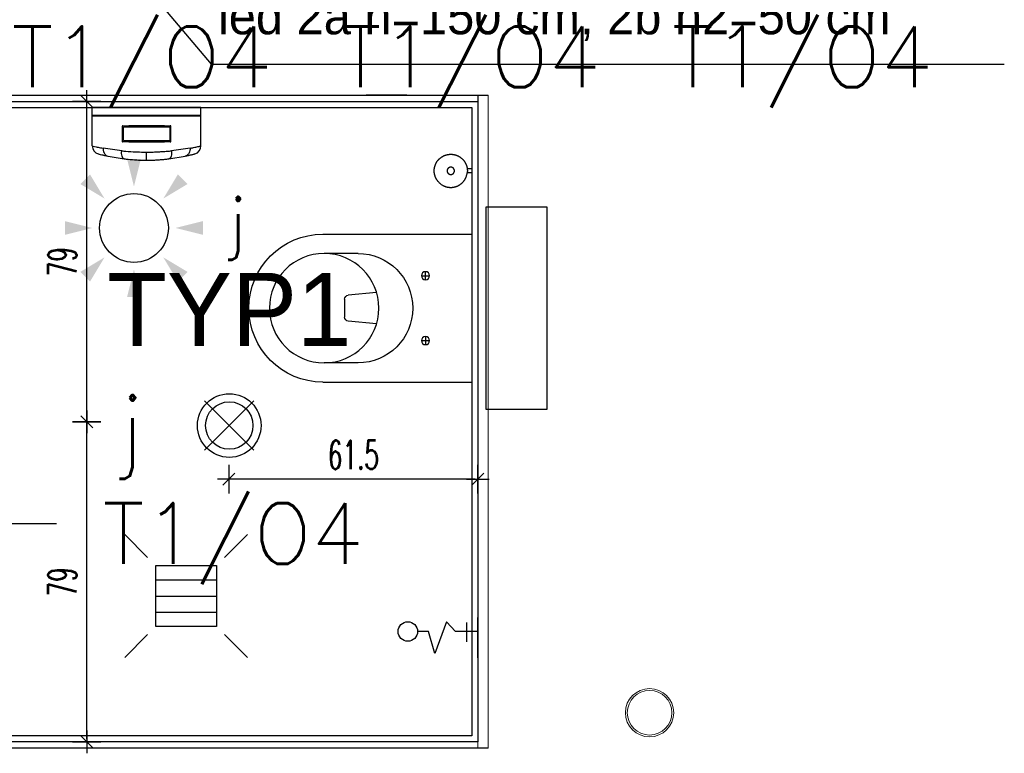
# Model space of a CAD drawing. Header units: centimetres. Extents: x -15121 to 30567, y -60641 to 0.
# Tile 120 of 256: x 6395 to 6638, y -25714 to -25533. Entities that reach past the tile are written whole.
import ezdxf
from ezdxf.enums import TextEntityAlignment as Align

# ---------------------------------------------------------------- set-up
doc = ezdxf.new("R2010")
doc.units = ezdxf.units.CM
doc.header["$LTSCALE"] = 60
for name, color, linetype in [('A-----SZ', 8, 'Continuous'), ('AIKA lampy i wyłaczniki2', 150, 'Continuous'), ('AIKA lampy sanitariaty', 3, 'Continuous'), ('AIKA NP', 7, 'Continuous'), ('AIKA sanitariaty', 7, 'Continuous'), ('AIKA TYNK', 5, 'Continuous'), ('AIKA widoki wymiarowanie', 7, 'Continuous'), ('AIKA widokowe', 7, 'Continuous'), ('AIKA ŚCIANA', 8, 'Continuous'), ('E_Oświetlenie - czujki ruchu', 3, 'Continuous'), ('E_Oświetlenie - Numer obwodu', 1, 'Continuous'), ('E_Oświetlenie - Opis', 4, 'Continuous')]:
    doc.layers.add(name, color=color, linetype=linetype)
doc.layers.add('opisy', color=1, linetype='Continuous', lineweight=15)
doc.styles.add('SIMPLEX', font='simplex', dxfattribs={"width": 0.85})
doc.styles.add('TableTextStyle', font='txt')
doc.styles.add('wymiar', font='txt.shx', dxfattribs={"width": 0.6})
doc.dimstyles.new('Dwudziestka', dxfattribs={"dimtxt": 7, "dimasz": 0.7, "dimexe": 5, "dimexo": 0, "dimgap": 2.5, "dimtad": 1, "dimtoh": 1, "dimdec": 3, "dimrnd": 0.5, "dimdsep": 46, "dimtxsty": 'wymiar', "dimblk": 'znacznik', "dimcen": 0, "dimdle": 5, "dimse1": 1, "dimse2": 1, "dimclrd": 256, "dimclre": 256, "dimclrt": 256, "dimadec": 0, "dimazin": 0, "dimtfac": 0.4, "dimtdec": 3, "dimtix": 1, "dimtofl": 0, "dimtmove": 2, "dimatfit": 3, "dimldrblk": 'znacznik', "dimfxl": 1, "dimtolj": 1, "dimarcsym": 0})

# ---------------------------------------------------------------- blocks, each defined once
blk = doc.blocks.new('*X5919')
at = {"color": 0}
for p, q in [((621.16, -2967.99), (636.16, -2967.99)), ((621.16, -2971.99), (636.16, -2971.99)), ((621.16, -2975.99), (636.16, -2975.99))]:
    blk.add_line(p, q, dxfattribs=at)
blk = doc.blocks.new('toaleta top')
at = {"layer": 'AIKA sanitariaty'}
for p, q in [((-18.25, 39.75), (-18.25, 3)), ((-13.5, 31.08), (-13.5, 39.45)), ((13.5, 31.08), (13.5, 39.45)), ((18.25, 39.75), (18.25, 3)), ((-2.22, 34.39), (2.22, 34.39)), ((-3.85, 26.52), (-3.22, 33.48)), ((3.85, 26.52), (3.22, 33.48)), ((-8, 15.44), (-8, 13.44)), ((8, 15.44), (8, 13.44)), ((-7, 14.44), (-9, 14.44)), ((7, 14.44), (9, 14.44)), ((-18.25, 3), (18.25, 3)), ((25, -0.5), (-25, -0.5)), ((-25, -0.5), (-25, -15.5)), ((25, -15.5), (25, -0.5)), ((-25, -15.5), (25, -15.5))]:
    blk.add_line(p, q, dxfattribs=at)
for centre, radius in [((0, 39.45), 13.5), ((-8, 14.44), 1), ((8, 14.44), 1)]:
    blk.add_circle(centre, radius, dxfattribs=at)
for centre, radius, start, end in [((0, 39.75), 18.25, 0, 180), ((-2.22, 33.39), 1, 90, 174.822), ((2.22, 33.39), 1, 5.178, 90), ((0, 31.08), 13.5, 180, 0)]:
    blk.add_arc(centre, radius, start, end, dxfattribs=at)
blk = doc.blocks.new('opis lamp')
at = {"layer": 'E_Oświetlenie - Numer obwodu', "style": 'SIMPLEX'}
blk.add_attdef('OBWÓD', text='', height=15, dxfattribs=at).set_placement((-9.46, -1.18), align=Align.CENTER)
at = {"layer": 'E_Oświetlenie - Opis', "style": 'SIMPLEX'}
blk.add_attdef('OPIS1', (55.72, 42.77), '', height=15, dxfattribs=at)
blk = doc.blocks.new('Czujka ruchu 360')
at = {"layer": 'E_Oświetlenie - czujki ruchu'}
blk.add_circle((0, 0), 11.31, dxfattribs=at)
for points in [[(0, 13.68), (-2.25, 22.68), (2.25, 22.68), (-2.25, 22.68)], [(-9.67, 9.67), (-17.63, 14.45), (-14.45, 17.63), (-17.63, 14.45)], [(9.67, 9.67), (17.63, 14.45), (14.45, 17.63), (17.63, 14.45)], [(-13.68, 0), (-22.68, -2.25), (-22.68, 2.25), (-22.68, -2.25)], [(13.68, 0), (22.68, -2.25), (22.68, 2.25), (22.68, -2.25)], [(-9.67, -9.67), (-14.45, -17.63), (-17.63, -14.45), (-14.45, -17.63)], [(9.67, -9.67), (14.45, -17.63), (17.63, -14.45), (14.45, -17.63)], [(0, -13.68), (-2.25, -22.68), (2.25, -22.68), (-2.25, -22.68)]]:
    blk.add_solid(points, dxfattribs=at)
at = {"layer": 'E_Oświetlenie - Numer obwodu', "style": 'SIMPLEX'}
blk.add_attdef('OBWÓD', text='', height=15, dxfattribs=at).set_placement((0, -42.53), align=Align.CENTER)
at = {"layer": 'E_Oświetlenie - Opis', "style": 'SIMPLEX'}
for tag, p in [('SYMBOL', (-34.22, 26.89)), ('OPIS1', (26.83, -1.12))]:
    blk.add_attdef(tag, p, '', height=15, dxfattribs=at)
blk = doc.blocks.new('sl dozownik papieru rzut')
at = {"layer": 'AIKA sanitariaty'}
for p, q in [((13.4, 0), (-13.4, 0)), ((-13.4, -1.95), (-13.4, 0)), ((13.4, -1.95), (13.4, 0)), ((13.4, -1.95), (-13.4, -1.95)), ((-13.4, -2.05), (13.4, -2.05)), ((-13.4, -9.49), (-13.4, -2.05)), ((-13.35, -2), (13.35, -2)), ((13.4, -9.49), (13.4, -2.05)), ((-6, -4.65), (-6, -8.35)), ((-5.85, -4.5), (-4.39, -4.5)), ((-5.55, -4.8), (5.58, -4.8)), ((4.39, -4.5), (-4.39, -4.5)), ((4.39, -4.5), (5.85, -4.5)), ((6, -8.35), (6, -4.65)), ((-5.7, -8.05), (-5.7, -4.95)), ((5.7, -4.95), (5.7, -8.05)), ((-4.39, -8.5), (-5.85, -8.5)), ((5.55, -8.2), (-5.55, -8.2)), ((-4.39, -8.5), (4.39, -8.5)), ((5.85, -8.5), (4.39, -8.5)), ((-6.13, -10.69), (-10.73, -10.04)), ((-9.5, -12.01), (-5.51, -12.67)), ((0, -13), (0, -11)), ((5.51, -12.67), (9.5, -12.01)), ((10.73, -10.04), (6.13, -10.69))]:
    blk.add_line(p, q, dxfattribs=at)
for centre, radius, start, end in [((-13.35, -1.95), 0.05, 180, 270), ((-13.35, -2.05), 0.05, 90, 180), ((13.35, -1.95), 0.05, 270, 0), ((13.35, -2.05), 0.05, 0, 90), ((-5.85, -4.65), 0.15, 90, 180), ((-5.55, -4.95), 0.15, 90, 180), ((5.55, -4.95), 0.15, 0, 90), ((5.85, -4.65), 0.15, 0, 90), ((-11.4, -9.49), 2, 180, 254.9453), ((-5.85, -8.35), 0.15, 180, 270), ((-5.55, -8.05), 0.15, 180, 270), ((5.55, -8.05), 0.15, 270, 0), ((5.85, -8.35), 0.15, 270, 0), ((11.4, -9.49), 2, 285.0547, 0)]:
    blk.add_arc(centre, radius, start, end, dxfattribs=at)
for points, knots in [([(-13.4, -9.49), (-13.4, -9.49), (-13.32, -9.51), (-12.98, -9.59), (-12.73, -9.64), (-12.12, -9.77), (-11.78, -9.84), (-11.18, -9.96), (-10.96, -10), (-10.73, -10.04)], [719.365815, 719.365815, 719.365815, 719.365815, 741.542046, 741.542046, 763.718271, 763.718271, 782.93566, 782.93566, 792.832229, 792.832229, 792.832229, 792.832229]), ([(10.73, -10.04), (11.04, -9.98), (11.33, -9.93), (12.01, -9.8), (12.37, -9.72), (12.8, -9.63), (12.92, -9.6), (13.13, -9.55), (13.21, -9.54), (13.36, -9.5), (13.4, -9.49), (13.4, -9.49)], [645.89816, 645.89816, 645.89816, 645.89816, 659.198751, 659.198751, 681.041661, 681.041661, 692.345192, 692.345192, 703.648717, 703.648717, 719.365815, 719.365815, 719.365815, 719.365815]), ([(-11.92, -11.42), (-11.92, -11.42), (-11.84, -11.45), (-11.55, -11.52), (-11.32, -11.58), (-10.78, -11.72), (-10.47, -11.79), (-9.94, -11.91), (-9.74, -11.96), (-9.53, -12)], [719.365815, 719.365815, 719.365815, 719.365815, 741.542046, 741.542046, 763.718271, 763.718271, 782.93566, 782.93566, 793.101387, 793.101387, 793.101387, 793.101387]), ([(-10.73, -10.04), (-10.73, -10.04), (-10.73, -10.04), (-10.73, -10.05), (-10.73, -10.05), (-10.73, -10.07), (-10.73, -10.07), (-10.73, -10.09), (-10.73, -10.11), (-10.74, -10.14), (-10.74, -10.17), (-10.74, -10.25), (-10.73, -10.3), (-10.73, -10.45), (-10.71, -10.55), (-10.66, -10.85), (-10.59, -11.03), (-10.4, -11.41), (-10.26, -11.59), (-9.92, -11.86), (-9.73, -11.96), (-9.53, -12)], [-0.008999, -0.008999, -0.008999, -0.008999, 0, 0, 0.195131, 0.195131, 0.390205, 0.390205, 0.780355, 0.780355, 1.560665, 1.560665, 3.121408, 3.121408, 6.243965, 6.243965, 12.498055, 12.498055, 20.307105, 20.307105, 28.11533, 28.11533, 28.11533, 28.11533]), ([(-9.53, -12), (-9.53, -12), (-9.52, -12), (-9.52, -12), (-9.51, -12), (-9.51, -12), (-9.5, -12.01), (-9.5, -12.01), (-9.5, -12.01), (-9.5, -12.01)], [125.169211, 125.169211, 125.169211, 125.169211, 125.262842, 125.262842, 125.558179, 125.558179, 125.889339, 125.889339, 126.290447, 126.290447, 126.290447, 126.290447]), ([(-5.51, -12.67), (-5.63, -12.65), (-5.73, -12.58), (-5.92, -12.35), (-6, -12.19), (-6.11, -11.81), (-6.14, -11.61), (-6.17, -11.16), (-6.16, -10.93), (-6.13, -10.69), (-6.13, -10.69), (-6.13, -10.69)], [0, 0, 0, 0, 7.811334, 7.811334, 15.623566, 15.623566, 22.812435, 22.812435, 29.999926, 29.999926, 30.008028, 30.008028, 30.008028, 30.008028]), ([(-6.13, -10.69), (-5.79, -10.72), (-5.45, -10.76), (-4.32, -10.85), (-3.52, -10.9), (-2.07, -10.97), (-1.42, -10.99), (-0.51, -11), (-0.26, -11), (0, -11)], [665.068332, 665.068332, 665.068332, 665.068332, 674.873359, 674.873359, 696.15174, 696.15174, 712.840829, 712.840829, 719.36757, 719.36757, 719.36757, 719.36757]), ([(0, -11), (0.44, -11), (0.87, -11), (1.74, -10.98), (2.17, -10.96), (3.02, -10.93), (3.45, -10.9), (4.28, -10.85), (4.69, -10.82), (5.45, -10.76), (5.79, -10.72), (6.13, -10.69)], [719.36757, 719.36757, 719.36757, 719.36757, 730.491124, 730.491124, 741.614678, 741.614678, 752.738229, 752.738229, 763.861781, 763.861781, 773.666807, 773.666807, 773.666807, 773.666807]), ([(6.13, -10.69), (6.13, -10.69), (6.13, -10.69), (6.13, -10.7), (6.13, -10.7), (6.14, -10.72), (6.14, -10.73), (6.14, -10.75), (6.14, -10.76), (6.14, -10.81), (6.15, -10.84), (6.15, -10.93), (6.16, -10.98), (6.16, -11.16), (6.16, -11.27), (6.14, -11.61), (6.11, -11.81), (6, -12.19), (5.92, -12.35), (5.73, -12.58), (5.63, -12.65), (5.51, -12.67)], [-0.008087, -0.008087, -0.008087, -0.008087, 0, 0, 0.223897, 0.223897, 0.447699, 0.447699, 0.895311, 0.895311, 1.790581, 1.790581, 3.581414, 3.581414, 7.165142, 7.165142, 14.347918, 14.347918, 22.153528, 22.153528, 29.958241, 29.958241, 29.958241, 29.958241]), ([(9.5, -12.01), (9.5, -12.01), (9.5, -12.01), (9.51, -12), (9.51, -12), (9.52, -12), (9.52, -12), (9.53, -12)], [0, 0, 0, 0, 0.4713843, 0.4713843, 0.7522977, 0.7522977, 0.8768388, 0.8768388, 0.8768388, 0.8768388]), ([(10.73, -10.04), (10.73, -10.04), (10.73, -10.04), (10.74, -10.25), (10.73, -10.45), (10.66, -10.85), (10.59, -11.03), (10.4, -11.41), (10.26, -11.59), (9.92, -11.86), (9.73, -11.96), (9.53, -12)], [-0.008936, -0.008936, -0.008936, -0.008936, 0, 0, 6.258249, 6.258249, 12.51788, 12.51788, 20.330205, 20.330205, 28.1424, 28.1424, 28.1424, 28.1424]), ([(9.53, -12), (9.81, -11.94), (10.07, -11.88), (10.69, -11.74), (11, -11.66), (11.38, -11.57), (11.49, -11.54), (11.68, -11.49), (11.75, -11.47), (11.88, -11.44), (11.92, -11.42), (11.92, -11.42)], [645.629, 645.629, 645.629, 645.629, 659.198751, 659.198751, 681.041661, 681.041661, 692.345192, 692.345192, 703.648717, 703.648717, 719.365815, 719.365815, 719.365815, 719.365815]), ([(-5.51, -12.67), (-5.51, -12.67), (-5.51, -12.67), (-5.5, -12.67), (-5.5, -12.67), (-5.5, -12.67)], [25.154736, 25.154736, 25.154736, 25.154736, 25.2068571, 25.2068571, 25.5412471, 25.5412471, 25.5412471, 25.5412471]), ([(-5.5, -12.67), (-5.18, -12.71), (-4.86, -12.74), (-3.85, -12.84), (-3.14, -12.9), (-1.84, -12.97), (-1.26, -12.99), (-0.45, -13), (-0.23, -13), (0, -13)], [664.576978, 664.576978, 664.576978, 664.576978, 674.873359, 674.873359, 696.15174, 696.15174, 712.840829, 712.840829, 719.36757, 719.36757, 719.36757, 719.36757]), ([(0, -13), (0.39, -13), (0.78, -13), (1.55, -12.98), (1.93, -12.96), (2.69, -12.92), (3.07, -12.9), (3.81, -12.84), (4.17, -12.81), (4.86, -12.74), (5.18, -12.71), (5.5, -12.67)], [719.36757, 719.36757, 719.36757, 719.36757, 730.491124, 730.491124, 741.614678, 741.614678, 752.738229, 752.738229, 763.861781, 763.861781, 774.158161, 774.158161, 774.158161, 774.158161]), ([(5.5, -12.67), (5.5, -12.67), (5.5, -12.67), (5.51, -12.67), (5.51, -12.67), (5.51, -12.67)], [0, 0, 0, 0, 0.3582778, 0.3582778, 0.4217256, 0.4217256, 0.4217256, 0.4217256])]:
    blk.add_open_spline(points, degree=3, knots=knots, dxfattribs=at)
blk = doc.blocks.new('sl szczotka rzut')
at = {"layer": 'AIKA sanitariaty', "transparency": 33554610}
for p, q in [((22238.01, -28535.25), (22238.01, -28534.12)), ((22239.01, -28535.25), (22238.01, -28535.25)), ((22239.01, -28535.25), (22239.01, -28534.12))]:
    blk.add_line(p, q, dxfattribs=at)
for points in [[(22235.26, -28527.56), (22235.16, -28527.72), (22235.07, -28527.86), (22234.99, -28527.98), (22234.93, -28528.09), (22234.88, -28528.19), (22234.83, -28528.29), (22234.79, -28528.37), (22234.76, -28528.45), (22234.73, -28528.52), (22234.7, -28528.6), (22234.67, -28528.67), (22234.65, -28528.73), (22234.62, -28528.8), (22234.6, -28528.87), (22234.58, -28528.93), (22234.56, -28529), (22234.55, -28529.06), (22234.53, -28529.13), (22234.52, -28529.19), (22234.5, -28529.26), (22234.49, -28529.32), (22234.48, -28529.39), (22234.47, -28529.45), (22234.46, -28529.52), (22234.45, -28529.59), (22234.45, -28529.65), (22234.44, -28529.72), (22234.43, -28529.79), (22234.43, -28529.85), (22234.43, -28529.92), (22234.43, -28529.99), (22234.43, -28530.05), (22234.43, -28530.12), (22234.43, -28530.19), (22234.43, -28530.25), (22234.43, -28530.32), (22234.44, -28530.39), (22234.45, -28530.45), (22234.45, -28530.52), (22234.46, -28530.59), (22234.47, -28530.65), (22234.48, -28530.72), (22234.49, -28530.79), (22234.5, -28530.85), (22234.52, -28530.92), (22234.53, -28530.98), (22234.55, -28531.05), (22234.56, -28531.11), (22234.58, -28531.18), (22234.6, -28531.24), (22234.62, -28531.3), (22234.64, -28531.37), (22234.66, -28531.43), (22234.69, -28531.49), (22234.71, -28531.56), (22234.74, -28531.62), (22234.76, -28531.68), (22234.79, -28531.74), (22234.82, -28531.8), (22234.85, -28531.86), (22234.88, -28531.92), (22234.91, -28531.98), (22234.94, -28532.04), (22234.97, -28532.1), (22235.01, -28532.16), (22235.04, -28532.21), (22235.08, -28532.27), (22235.11, -28532.33), (22235.15, -28532.38), (22235.19, -28532.44), (22235.23, -28532.49), (22235.27, -28532.54), (22235.31, -28532.6), (22235.35, -28532.65), (22235.4, -28532.7), (22235.44, -28532.75), (22235.48, -28532.8), (22235.53, -28532.85), (22235.58, -28532.9), (22235.62, -28532.94), (22235.67, -28532.99), (22235.72, -28533.04), (22235.77, -28533.08), (22235.82, -28533.13), (22235.87, -28533.17), (22235.92, -28533.21), (22235.97, -28533.26), (22236.03, -28533.3), (22236.08, -28533.34), (22236.13, -28533.38), (22236.19, -28533.42), (22236.24, -28533.45), (22236.3, -28533.49), (22236.36, -28533.53), (22236.41, -28533.56), (22236.47, -28533.59), (22236.53, -28533.63), (22236.59, -28533.66), (22236.65, -28533.69), (22236.71, -28533.72), (22236.78, -28533.75), (22236.84, -28533.78), (22236.92, -28533.81), (22236.99, -28533.85), (22237.07, -28533.88), (22237.16, -28533.91), (22237.26, -28533.94), (22237.37, -28533.97), (22237.49, -28534.01), (22237.63, -28534.04), (22237.79, -28534.08), (22237.98, -28534.12)], [(22235.26, -28527.56), (22235.39, -28527.42), (22235.5, -28527.29), (22235.6, -28527.19), (22235.69, -28527.1), (22235.78, -28527.02), (22235.85, -28526.95), (22235.92, -28526.89), (22235.99, -28526.84), (22236.06, -28526.79), (22236.12, -28526.74), (22236.18, -28526.7), (22236.24, -28526.66), (22236.3, -28526.62), (22236.35, -28526.58), (22236.41, -28526.55), (22236.47, -28526.51), (22236.53, -28526.48), (22236.59, -28526.45), (22236.65, -28526.42), (22236.71, -28526.39), (22236.77, -28526.36), (22236.83, -28526.33), (22236.89, -28526.3), (22236.95, -28526.28), (22237.01, -28526.25), (22237.07, -28526.23), (22237.14, -28526.2), (22237.2, -28526.18), (22237.26, -28526.16), (22237.33, -28526.14), (22237.39, -28526.12), (22237.46, -28526.1), (22237.52, -28526.09), (22237.59, -28526.07), (22237.65, -28526.06), (22237.72, -28526.04), (22237.78, -28526.03), (22237.85, -28526.02), (22237.91, -28526.01), (22237.98, -28526), (22238.05, -28525.99), (22238.11, -28525.98), (22238.18, -28525.98), (22238.25, -28525.97), (22238.31, -28525.97), (22238.38, -28525.97), (22238.45, -28525.97), (22238.51, -28525.97), (22238.58, -28525.97), (22238.65, -28525.97), (22238.71, -28525.97), (22238.78, -28525.97), (22238.85, -28525.98), (22238.91, -28525.98), (22238.98, -28525.99), (22239.05, -28526), (22239.11, -28526.01), (22239.18, -28526.02), (22239.25, -28526.03), (22239.31, -28526.04), (22239.38, -28526.06), (22239.44, -28526.07), (22239.51, -28526.09), (22239.57, -28526.1), (22239.64, -28526.12), (22239.7, -28526.14), (22239.76, -28526.16), (22239.83, -28526.18), (22239.89, -28526.2), (22239.95, -28526.23), (22240.02, -28526.25), (22240.08, -28526.28), (22240.14, -28526.3), (22240.2, -28526.33), (22240.26, -28526.36), (22240.32, -28526.39), (22240.38, -28526.42), (22240.44, -28526.45), (22240.5, -28526.48), (22240.56, -28526.51), (22240.62, -28526.55), (22240.67, -28526.58), (22240.73, -28526.62), (22240.79, -28526.65), (22240.84, -28526.69), (22240.9, -28526.73), (22240.95, -28526.77), (22241, -28526.81), (22241.06, -28526.85), (22241.11, -28526.89), (22241.16, -28526.94), (22241.21, -28526.98), (22241.26, -28527.02), (22241.31, -28527.07), (22241.36, -28527.12), (22241.41, -28527.16), (22241.45, -28527.21), (22241.5, -28527.26), (22241.54, -28527.31), (22241.59, -28527.36), (22241.63, -28527.41), (22241.67, -28527.46), (22241.72, -28527.51), (22241.76, -28527.56), (22241.8, -28527.62), (22241.84, -28527.67), (22241.88, -28527.73), (22241.91, -28527.78), (22241.95, -28527.84), (22241.99, -28527.89), (22242.02, -28527.95), (22242.05, -28528.01), (22242.09, -28528.07), (22242.12, -28528.13), (22242.15, -28528.19), (22242.18, -28528.25), (22242.21, -28528.31), (22242.24, -28528.37), (22242.27, -28528.43), (22242.29, -28528.49), (22242.32, -28528.55), (22242.34, -28528.61), (22242.36, -28528.68), (22242.39, -28528.74), (22242.41, -28528.8), (22242.43, -28528.87), (22242.45, -28528.93), (22242.46, -28529), (22242.48, -28529.06), (22242.5, -28529.13), (22242.51, -28529.19), (22242.52, -28529.26), (22242.54, -28529.32), (22242.55, -28529.39), (22242.56, -28529.45), (22242.57, -28529.52), (22242.58, -28529.59), (22242.58, -28529.65), (22242.59, -28529.72), (22242.59, -28529.79), (22242.6, -28529.85), (22242.6, -28529.92), (22242.6, -28529.99), (22242.6, -28530.05), (22242.6, -28530.12), (22242.6, -28530.19), (22242.6, -28530.25), (22242.59, -28530.32), (22242.59, -28530.39), (22242.58, -28530.45), (22242.58, -28530.52), (22242.57, -28530.59), (22242.56, -28530.65), (22242.55, -28530.72), (22242.54, -28530.79), (22242.52, -28530.85), (22242.51, -28530.92), (22242.5, -28530.98), (22242.48, -28531.05), (22242.46, -28531.11), (22242.45, -28531.18), (22242.43, -28531.24), (22242.41, -28531.3), (22242.39, -28531.37), (22242.36, -28531.43), (22242.34, -28531.49), (22242.32, -28531.56), (22242.29, -28531.62), (22242.27, -28531.68), (22242.24, -28531.74), (22242.21, -28531.8), (22242.18, -28531.86), (22242.15, -28531.92), (22242.12, -28531.98), (22242.09, -28532.04), (22242.05, -28532.1), (22242.02, -28532.16), (22241.99, -28532.21), (22241.95, -28532.27), (22241.91, -28532.33), (22241.88, -28532.38), (22241.84, -28532.44), (22241.8, -28532.49), (22241.76, -28532.54), (22241.72, -28532.6), (22241.67, -28532.65), (22241.63, -28532.7), (22241.59, -28532.75), (22241.54, -28532.8), (22241.5, -28532.85), (22241.45, -28532.9), (22241.41, -28532.94), (22241.36, -28532.99), (22241.31, -28533.04), (22241.26, -28533.08), (22241.21, -28533.13), (22241.16, -28533.17), (22241.11, -28533.21), (22241.06, -28533.26), (22241, -28533.3), (22240.95, -28533.34), (22240.9, -28533.38), (22240.84, -28533.42), (22240.79, -28533.45), (22240.73, -28533.49), (22240.67, -28533.53), (22240.62, -28533.56), (22240.56, -28533.59), (22240.5, -28533.63), (22240.44, -28533.66), (22240.38, -28533.69), (22240.32, -28533.72), (22240.26, -28533.75), (22240.2, -28533.78), (22240.14, -28533.8), (22240.08, -28533.83), (22240.02, -28533.86), (22239.95, -28533.88), (22239.89, -28533.9), (22239.83, -28533.93), (22239.76, -28533.95), (22239.7, -28533.97), (22239.64, -28533.99), (22239.57, -28534), (22239.51, -28534.02), (22239.44, -28534.04), (22239.38, -28534.05), (22239.32, -28534.06), (22239.27, -28534.07), (22239.22, -28534.09), (22239.17, -28534.09), (22239.13, -28534.1), (22239.1, -28534.11), (22239.07, -28534.11), (22239.05, -28534.11), (22239.03, -28534.12), (22239.01, -28534.12), (22238.99, -28534.12), (22238.97, -28534.12), (22238.94, -28534.12), (22238.9, -28534.13), (22238.86, -28534.13), (22238.81, -28534.13), (22238.75, -28534.13), (22238.69, -28534.14), (22238.62, -28534.14), (22238.55, -28534.14), (22238.47, -28534.14), (22238.39, -28534.14), (22238.31, -28534.13), (22238.23, -28534.13), (22238.16, -28534.13), (22238.1, -28534.12), (22238.04, -28534.12), (22238, -28534.12), (22237.98, -28534.12)]]:
    blk.add_lwpolyline(points, dxfattribs=at)
blk.add_lwpolyline([(22239.38, -28530.29), (22239.39, -28530.27), (22239.39, -28530.26), (22239.39, -28530.24), (22239.39, -28530.23), (22239.4, -28530.21), (22239.4, -28530.2), (22239.4, -28530.19), (22239.4, -28530.17), (22239.41, -28530.16), (22239.41, -28530.14), (22239.41, -28530.13), (22239.41, -28530.11), (22239.41, -28530.1), (22239.41, -28530.08), (22239.41, -28530.07), (22239.41, -28530.05), (22239.41, -28530.04), (22239.41, -28530.02), (22239.41, -28530.01), (22239.41, -28530), (22239.41, -28529.98), (22239.41, -28529.97), (22239.41, -28529.95), (22239.4, -28529.94), (22239.4, -28529.92), (22239.4, -28529.91), (22239.4, -28529.89), (22239.39, -28529.88), (22239.39, -28529.86), (22239.39, -28529.85), (22239.39, -28529.84), (22239.38, -28529.82), (22239.38, -28529.81), (22239.37, -28529.79), (22239.37, -28529.78), (22239.36, -28529.77), (22239.36, -28529.75), (22239.35, -28529.74), (22239.35, -28529.72), (22239.34, -28529.71), (22239.34, -28529.7), (22239.33, -28529.68), (22239.33, -28529.67), (22239.32, -28529.66), (22239.31, -28529.64), (22239.31, -28529.63), (22239.3, -28529.62), (22239.29, -28529.6), (22239.28, -28529.59), (22239.28, -28529.58), (22239.27, -28529.57), (22239.26, -28529.55), (22239.25, -28529.54), (22239.24, -28529.53), (22239.24, -28529.52), (22239.23, -28529.51), (22239.22, -28529.5), (22239.21, -28529.48), (22239.2, -28529.47), (22239.19, -28529.46), (22239.18, -28529.45), (22239.17, -28529.44), (22239.16, -28529.43), (22239.15, -28529.42), (22239.14, -28529.41), (22239.13, -28529.4), (22239.12, -28529.39), (22239.11, -28529.38), (22239.1, -28529.37), (22239.08, -28529.36), (22239.07, -28529.35), (22239.06, -28529.34), (22239.05, -28529.33), (22239.04, -28529.32), (22239.03, -28529.32), (22239.01, -28529.31), (22239, -28529.3), (22238.99, -28529.29), (22238.98, -28529.28), (22238.96, -28529.28), (22238.95, -28529.27), (22238.94, -28529.26), (22238.92, -28529.25), (22238.91, -28529.25), (22238.9, -28529.24), (22238.88, -28529.24), (22238.87, -28529.23), (22238.86, -28529.22), (22238.84, -28529.22), (22238.83, -28529.21), (22238.82, -28529.21), (22238.8, -28529.2), (22238.79, -28529.2), (22238.77, -28529.19), (22238.76, -28529.19), (22238.75, -28529.19), (22238.73, -28529.18), (22238.72, -28529.18), (22238.7, -28529.18), (22238.69, -28529.17), (22238.67, -28529.17), (22238.66, -28529.17), (22238.65, -28529.17), (22238.63, -28529.16), (22238.62, -28529.16), (22238.6, -28529.16), (22238.59, -28529.16), (22238.57, -28529.16), (22238.56, -28529.16), (22238.54, -28529.16), (22238.53, -28529.16), (22238.51, -28529.16), (22238.5, -28529.16), (22238.48, -28529.16), (22238.47, -28529.16), (22238.46, -28529.16), (22238.44, -28529.16), (22238.43, -28529.16), (22238.41, -28529.16), (22238.4, -28529.16), (22238.38, -28529.17), (22238.37, -28529.17), (22238.35, -28529.17), (22238.34, -28529.17), (22238.32, -28529.18), (22238.31, -28529.18), (22238.3, -28529.18), (22238.28, -28529.19), (22238.27, -28529.19), (22238.25, -28529.19), (22238.24, -28529.2), (22238.23, -28529.2), (22238.21, -28529.21), (22238.2, -28529.21), (22238.18, -28529.22), (22238.17, -28529.22), (22238.16, -28529.23), (22238.14, -28529.24), (22238.13, -28529.24), (22238.12, -28529.25), (22238.1, -28529.25), (22238.09, -28529.26), (22238.08, -28529.27), (22238.07, -28529.28), (22238.05, -28529.28), (22238.04, -28529.29), (22238.03, -28529.3), (22238.02, -28529.31), (22238, -28529.32), (22237.99, -28529.32), (22237.98, -28529.33), (22237.97, -28529.34), (22237.96, -28529.35), (22237.94, -28529.36), (22237.93, -28529.37), (22237.92, -28529.38), (22237.91, -28529.39), (22237.9, -28529.4), (22237.89, -28529.41), (22237.88, -28529.42), (22237.87, -28529.43), (22237.86, -28529.44), (22237.85, -28529.45), (22237.84, -28529.46), (22237.83, -28529.47), (22237.82, -28529.48), (22237.81, -28529.5), (22237.8, -28529.51), (22237.79, -28529.52), (22237.78, -28529.53), (22237.78, -28529.54), (22237.77, -28529.55), (22237.76, -28529.57), (22237.75, -28529.58), (22237.74, -28529.59), (22237.74, -28529.6), (22237.73, -28529.62), (22237.72, -28529.63), (22237.72, -28529.64), (22237.71, -28529.66), (22237.7, -28529.67), (22237.7, -28529.68), (22237.69, -28529.7), (22237.68, -28529.71), (22237.68, -28529.72), (22237.67, -28529.74), (22237.67, -28529.75), (22237.66, -28529.77), (22237.66, -28529.78), (22237.65, -28529.79), (22237.65, -28529.81), (22237.65, -28529.82), (22237.64, -28529.84), (22237.64, -28529.85), (22237.64, -28529.86), (22237.63, -28529.88), (22237.63, -28529.89), (22237.63, -28529.91), (22237.63, -28529.92), (22237.62, -28529.94), (22237.62, -28529.95), (22237.62, -28529.97), (22237.62, -28529.98), (22237.62, -28530), (22237.62, -28530.01), (22237.62, -28530.02), (22237.62, -28530.04), (22237.62, -28530.05), (22237.62, -28530.07), (22237.62, -28530.08), (22237.62, -28530.1), (22237.62, -28530.11), (22237.62, -28530.13), (22237.62, -28530.14), (22237.62, -28530.16), (22237.62, -28530.17), (22237.63, -28530.19), (22237.63, -28530.2), (22237.63, -28530.21), (22237.63, -28530.23), (22237.64, -28530.24), (22237.64, -28530.26), (22237.64, -28530.27), (22237.65, -28530.29), (22237.65, -28530.3), (22237.65, -28530.31), (22237.66, -28530.33), (22237.66, -28530.34), (22237.67, -28530.36), (22237.67, -28530.37), (22237.68, -28530.38), (22237.68, -28530.4), (22237.69, -28530.41), (22237.7, -28530.42), (22237.7, -28530.44), (22237.71, -28530.45), (22237.72, -28530.46), (22237.72, -28530.48), (22237.73, -28530.49), (22237.74, -28530.5), (22237.74, -28530.52), (22237.75, -28530.53), (22237.76, -28530.54), (22237.77, -28530.55), (22237.78, -28530.56), (22237.78, -28530.58), (22237.79, -28530.59), (22237.8, -28530.6), (22237.81, -28530.61), (22237.82, -28530.62), (22237.83, -28530.63), (22237.84, -28530.65), (22237.85, -28530.66), (22237.86, -28530.67), (22237.87, -28530.68), (22237.88, -28530.69), (22237.89, -28530.7), (22237.9, -28530.71), (22237.91, -28530.72), (22237.92, -28530.73), (22237.93, -28530.74), (22237.94, -28530.75), (22237.96, -28530.76), (22237.97, -28530.77), (22237.98, -28530.78), (22237.99, -28530.78), (22238, -28530.79), (22238.02, -28530.8), (22238.03, -28530.81), (22238.04, -28530.82), (22238.05, -28530.82), (22238.07, -28530.83), (22238.08, -28530.84), (22238.09, -28530.85), (22238.1, -28530.85), (22238.12, -28530.86), (22238.13, -28530.87), (22238.14, -28530.87), (22238.16, -28530.88), (22238.17, -28530.88), (22238.18, -28530.89), (22238.2, -28530.89), (22238.21, -28530.9), (22238.23, -28530.9), (22238.24, -28530.91), (22238.25, -28530.91), (22238.27, -28530.92), (22238.28, -28530.92), (22238.3, -28530.92), (22238.31, -28530.93), (22238.32, -28530.93), (22238.34, -28530.93), (22238.35, -28530.94), (22238.37, -28530.94), (22238.38, -28530.94), (22238.4, -28530.94), (22238.41, -28530.95), (22238.43, -28530.95), (22238.44, -28530.95), (22238.46, -28530.95), (22238.47, -28530.95), (22238.48, -28530.95), (22238.5, -28530.95), (22238.51, -28530.95), (22238.53, -28530.95), (22238.54, -28530.95), (22238.56, -28530.95), (22238.57, -28530.95), (22238.59, -28530.95), (22238.6, -28530.95), (22238.62, -28530.95), (22238.63, -28530.94), (22238.65, -28530.94), (22238.66, -28530.94), (22238.67, -28530.94), (22238.69, -28530.93), (22238.7, -28530.93), (22238.72, -28530.93), (22238.73, -28530.92), (22238.75, -28530.92), (22238.76, -28530.92), (22238.77, -28530.91), (22238.79, -28530.91), (22238.8, -28530.9), (22238.82, -28530.9), (22238.83, -28530.89), (22238.84, -28530.89), (22238.86, -28530.88), (22238.87, -28530.88), (22238.88, -28530.87), (22238.9, -28530.87), (22238.91, -28530.86), (22238.92, -28530.85), (22238.94, -28530.85), (22238.95, -28530.84), (22238.96, -28530.83), (22238.98, -28530.82), (22238.99, -28530.82), (22239, -28530.81), (22239.01, -28530.8), (22239.03, -28530.79), (22239.04, -28530.78), (22239.05, -28530.78), (22239.06, -28530.77), (22239.07, -28530.76), (22239.08, -28530.75), (22239.1, -28530.74), (22239.11, -28530.73), (22239.12, -28530.72), (22239.13, -28530.71), (22239.14, -28530.7), (22239.15, -28530.69), (22239.16, -28530.68), (22239.17, -28530.67), (22239.18, -28530.66), (22239.19, -28530.65), (22239.2, -28530.63), (22239.21, -28530.62), (22239.22, -28530.61), (22239.23, -28530.6), (22239.24, -28530.59), (22239.24, -28530.58), (22239.25, -28530.56), (22239.26, -28530.55), (22239.27, -28530.54), (22239.28, -28530.53), (22239.28, -28530.52), (22239.29, -28530.5), (22239.3, -28530.49), (22239.31, -28530.48), (22239.31, -28530.46), (22239.32, -28530.45), (22239.33, -28530.44), (22239.33, -28530.42), (22239.34, -28530.41), (22239.34, -28530.4), (22239.35, -28530.38), (22239.35, -28530.37), (22239.36, -28530.36), (22239.36, -28530.34), (22239.37, -28530.33), (22239.37, -28530.31), (22239.38, -28530.3)], close=True, dxfattribs=at)
blk = doc.blocks.new('znacznik')
at = {"color": 0}
for points in [[(0, -5), (0, 5)], [(-4, 0), (4, 0)]]:
    blk.add_lwpolyline(points, dxfattribs=at)
at = {"color": 1}
blk.add_lwpolyline([(-2.12, -2.12), (2.12, 2.12)], dxfattribs=at)
blk = doc.blocks.new('*D6279')
at = {"layer": 'AIKA widoki wymiarowanie', "lineweight": -2, "transparency": 16777216}
blk.add_line((6411.45, -25710.6), (6411.45, -25633.04), dxfattribs=at)
at = {"layer": 'Defpoints', "color": 0, "transparency": 16777216}
for p in [(6411.45, -25632.34), (6446.54, -25632.34), (6440.96, -25711.3)]:
    blk.add_point(p, dxfattribs=at)
at = {"layer": 'AIKA widoki wymiarowanie', "lineweight": -2, "transparency": 16777216, "xscale": 0.7, "yscale": 0.7, "zscale": 0.7}
for p, rotation in [((6411.45, -25632.34), 90), ((6411.45, -25711.3), 270)]:
    blk.add_blockref('znacznik', p, dxfattribs=dict(at, rotation=rotation))
at = {"layer": 'AIKA widoki wymiarowanie', "transparency": 16777216, "insert": (6405.45, -25671.82), "char_height": 7, "attachment_point": 5, "rotation": 90, "style": 'wymiar'}
blk.add_mtext('\\A1;79', dxfattribs=at)
blk = doc.blocks.new('*D6280')
at = {"layer": 'AIKA widoki wymiarowanie', "lineweight": -2, "transparency": 16777216}
blk.add_line((6411.45, -25631.64), (6411.45, -25554), dxfattribs=at)
at = {"layer": 'Defpoints', "color": 0, "transparency": 16777216}
for p in [(6411.45, -25553.3), (6411.45, -25553.3), (6446.54, -25632.34)]:
    blk.add_point(p, dxfattribs=at)
at = {"layer": 'AIKA widoki wymiarowanie', "lineweight": -2, "transparency": 16777216, "xscale": 0.7, "yscale": 0.7, "zscale": 0.7}
for p, rotation in [((6411.45, -25553.3), 90), ((6411.45, -25632.34), 270)]:
    blk.add_blockref('znacznik', p, dxfattribs=dict(at, rotation=rotation))
at = {"layer": 'AIKA widoki wymiarowanie', "transparency": 16777216, "insert": (6405.45, -25592.82), "char_height": 7, "attachment_point": 5, "rotation": 90, "style": 'wymiar'}
blk.add_mtext('\\A1;79', dxfattribs=at)
blk = doc.blocks.new('*D6281')
at = {"layer": 'AIKA widoki wymiarowanie', "lineweight": -2, "transparency": 16777216}
blk.add_line((6507.26, -25646.48), (6447.24, -25646.48), dxfattribs=at)
at = {"layer": 'Defpoints', "color": 0, "transparency": 16777216}
for p in [(6446.54, -25632.34), (6507.96, -25636.75), (6446.54, -25646.48)]:
    blk.add_point(p, dxfattribs=at)
at = {"layer": 'AIKA widoki wymiarowanie', "lineweight": -2, "transparency": 16777216, "xscale": 0.7, "yscale": 0.7, "zscale": 0.7, "rotation": 180}
blk.add_blockref('znacznik', (6446.54, -25646.48), dxfattribs=at)
at = {"layer": 'AIKA widoki wymiarowanie', "lineweight": -2, "transparency": 16777216, "xscale": 0.7, "yscale": 0.7, "zscale": 0.7}
blk.add_blockref('znacznik', (6507.96, -25646.48), dxfattribs=at)
at = {"layer": 'AIKA widoki wymiarowanie', "transparency": 16777216, "insert": (6477.25, -25640.48), "char_height": 7, "attachment_point": 5, "style": 'wymiar'}
blk.add_mtext('\\A1;61.5', dxfattribs=at)

msp = doc.modelspace()

# ---------------------------------------------------------------- linework, layer by layer
at = {"layer": 'A-----SZ'}
for p, q in [((6472.6579, -25551.7983, 324.1381), (6496.6579, -25551.7983, 324.1381)), ((6472.6579, -25551.7983, 324.1381), (6496.6579, -25551.7983, 324.1381)), ((6490.3834, -25551.7983), (6480.3834, -25551.7983)), ((6490.3834, -25551.7983), (6480.3834, -25551.7983))]:
    msp.add_line(p, q, dxfattribs=at)
at = {"layer": 'AIKA lampy i wyłaczniki2'}
for p, q in [((6440.5429, -25627.1742), (6452.69, -25639.3213)), ((6452.69, -25627.1742), (6440.5429, -25639.3213))]:
    msp.add_line(p, q, dxfattribs=at)
for radius in [7.8449, 5.8413]:
    msp.add_circle((6446.6164, -25633.2478), radius, dxfattribs=at)
at = {"layer": 'AIKA lampy sanitariaty', "color": 4}
msp.add_lwpolyline([(6425.9002, -25524.7983), (6442.1504, -25544.0873), (6637.8113, -25544.0873)], dxfattribs=at)
at = {"layer": 'AIKA NP', "color": 8}
msp.add_lwpolyline([(6371.9623, -25393.7983), (6371.9623, -25490.1909), (6351.9623, -25490.1909), (6351.9623, -25551.7983), (6507.9623, -25551.7983), (6507.9623, -25711.2983)], dxfattribs=at)
at = {"layer": 'AIKA TYNK'}
for p, q in [((6351.9623, -25553.2983), (6507.9623, -25553.2983)), ((6507.9623, -25553.2983), (6507.9623, -25711.2983)), ((6507.9623, -25711.2983), (6059.9623, -25711.2983))]:
    msp.add_line(p, q, dxfattribs=at)
at = {"layer": 'AIKA widokowe'}
for p, q in [((6350.4623, -25554.7983), (6506.4623, -25554.7983)), ((6506.4623, -25554.7983), (6506.4623, -25709.7983)), ((6404.0124, -25657.4673), (6371.1921, -25657.4673)), ((6426.4623, -25665.7983), (6420.8256, -25660.1615)), ((6445.4623, -25665.7983), (6451.0991, -25660.1615)), ((6507.9623, -25690.585), (6507.9623, -25680.585)), ((6507.9623, -25690.585), (6507.9623, -25680.585)), ((6500.1689, -25681.6415), (6497.3047, -25689.4741)), ((6502.4301, -25684.0695), (6500.1689, -25681.6415)), ((6505.1789, -25681.8011), (6505.1789, -25686.5661)), ((6426.4623, -25684.7983), (6420.8256, -25690.435)), ((6445.4623, -25684.7983), (6451.0991, -25690.435)), ((6495.7972, -25684.0515), (6493.0838, -25684.0515)), ((6497.3047, -25689.4741), (6495.7972, -25684.0515)), ((6507.9623, -25684.0695), (6502.4301, -25684.0695)), ((6506.4623, -25709.7983), (6061.4623, -25709.7983))]:
    msp.add_line(p, q, dxfattribs=at)
msp.add_lwpolyline([(6428.4623, -25682.7983), (6428.4623, -25667.7983), (6443.4623, -25667.7983), (6443.4623, -25682.7983)], close=True, dxfattribs=at)
msp.add_circle((6490.6718, -25684.0515), 2.412, dxfattribs=at)
at = {"layer": 'AIKA ŚCIANA'}
for p, q in [((6371.9623, -25551.7983), (6510.4623, -25551.7983)), ((6510.4623, -25712.8323), (6015.2457, -25712.7983))]:
    msp.add_line(p, q, dxfattribs=at)
at = {"layer": 'opisy'}
msp.add_line((6507.9623, -25712.8323), (6507.9623, -25551.7983), dxfattribs=at)
at = {"layer": 'opisy', "color": 8}
msp.add_line((6510.4623, -25712.8323), (6510.4623, -25551.7983), dxfattribs=at)
at = {"layer": 'opisy', "color": 1}
msp.add_line((6490.3834, -25712.7983), (6480.3834, -25712.7983), dxfattribs=at)
at = {"layer": 'opisy'}
for radius in [5.9579, 5.5]:
    msp.add_circle((6550.2977, -25704.0907), radius, dxfattribs=at)

# ---------------------------------------------------------------- block references
at = {"layer": 'AIKA lampy sanitariaty'}
ref = msp.add_blockref('opis lamp', (6402.9073, -25521.852, 1), dxfattribs=at)
ref.add_attrib('OBWÓD', 'T1/O4', dxfattribs={"layer": 'E_Oświetlenie - Numer obwodu', "height": 15, "style": 'SIMPLEX'}).set_placement((6425.0636, -25549.8199, 1), align=Align.CENTER)
ref.add_attrib('OPIS1', 'k', (6443.6265, -25514.4286, 1), dxfattribs={"layer": 'E_Oświetlenie - Opis', "height": 15, "style": 'SIMPLEX'})
ref = msp.add_blockref('opis lamp', (6483.8673, -25521.852, 1), dxfattribs=at)
ref.add_attrib('OBWÓD', 'T1/O4', dxfattribs={"layer": 'E_Oświetlenie - Numer obwodu', "height": 15, "style": 'SIMPLEX'}).set_placement((6506.0235, -25549.8199, 1), align=Align.CENTER)
ref.add_attrib('OPIS1', 'k', (6524.5864, -25514.4286, 1), dxfattribs={"layer": 'E_Oświetlenie - Opis', "height": 15, "style": 'SIMPLEX'})
ref = msp.add_blockref('opis lamp', (6565.8198, -25521.852, 1), dxfattribs=at)
ref.add_attrib('OBWÓD', 'T1/O4', dxfattribs={"layer": 'E_Oświetlenie - Numer obwodu', "height": 15, "style": 'SIMPLEX'}).set_placement((6587.9761, -25549.8199, 1), align=Align.CENTER)
ref.add_attrib('OPIS1', 'k', (6606.539, -25514.4286, 1), dxfattribs={"layer": 'E_Oświetlenie - Opis', "height": 15, "style": 'SIMPLEX'})
ref = msp.add_blockref('Czujka ruchu 360', (6423.1019, -25584.5207, 105.6527), dxfattribs=dict(at, xscale=0.75, yscale=0.75, zscale=0.75))
ref.add_attrib('OPIS1', 'j', (6445.8884, -25588.5861, 105.6527), dxfattribs={"layer": 'E_Oświetlenie - Opis', "height": 11.25, "style": 'SIMPLEX'})
ref = msp.add_blockref('opis lamp', (6425.3847, -25639.407, 1), dxfattribs=at)
ref.add_attrib('OBWÓD', 'T1/O4', dxfattribs={"layer": 'E_Oświetlenie - Numer obwodu', "height": 15, "style": 'SIMPLEX'}).set_placement((6447.541, -25667.375, 1), align=Align.CENTER)
ref.add_attrib('OPIS1', 'j', (6418.9115, -25641.4107, 1), dxfattribs={"layer": 'E_Oświetlenie - Opis', "height": 15, "style": 'SIMPLEX'})
at = {"layer": 'AIKA sanitariaty', "color": 8}
msp.add_blockref('sl dozownik papieru rzut', (6426.2225, -25554.7983), dxfattribs=at)
at = {"layer": 'AIKA sanitariaty', "color": 8, "rotation": 90}
msp.add_blockref('sl szczotka rzut', (-22028.7913, -47808.9375), dxfattribs=at)
at = {"layer": 'AIKA sanitariaty', "color": 8, "xscale": -1, "rotation": 90}
msp.add_blockref('toaleta top', (6509.4623, -25604.2983), dxfattribs=at)
at = {"layer": 'AIKA widokowe'}
msp.add_blockref('*X5919', (5807.2984, -22703.3079), dxfattribs=at)

# ---------------------------------------------------------------- texts
at = {"layer": 'AIKA lampy sanitariaty', "style": 'TableTextStyle'}
msp.add_text('TYP1', height=18, dxfattribs=at).set_placement((6416.5177, -25613.5959))
at = {"layer": 'AIKA lampy sanitariaty', "color": 4, "insert": (6443.8186, -25527.7421, 1), "char_height": 9, "width": 288.282567, "attachment_point": 1, "style": 'TableTextStyle'}
msp.add_mtext('led 2a h=150 cm, 2b h2=50 cm', dxfattribs=at)

# ---------------------------------------------------------------- dimensions: what is measured, and where the dimension line sits
at = {"layer": 'AIKA widoki wymiarowanie'}
for base, p1, p2, picture, middle in [((6411.455, -25553.2983), (6446.5373, -25632.3447), (6411.455, -25553.2983), '*D6280', (6405.455, -25592.8215)), ((6411.455, -25632.3447), (6440.961, -25711.2983), (6446.5373, -25632.3447), '*D6279', (6405.455, -25671.8215))]:
    dim = msp.add_linear_dim(base=base, p1=p1, p2=p2, angle=90, dimstyle='Dwudziestka', dxfattribs=at)
    dim.commit()
    dim.dimension.update_dxf_attribs({"geometry": picture, "text_midpoint": middle})
dim = msp.add_linear_dim(base=(6446.5373, -25646.4771), p1=(6507.9623, -25636.7536), p2=(6446.5373, -25632.3447), dimstyle='Dwudziestka', dxfattribs=at)
dim.commit()
dim.dimension.update_dxf_attribs({"geometry": '*D6281', "text_midpoint": (6477.2498, -25640.4771)})

doc.saveas('drawing.dxf')
